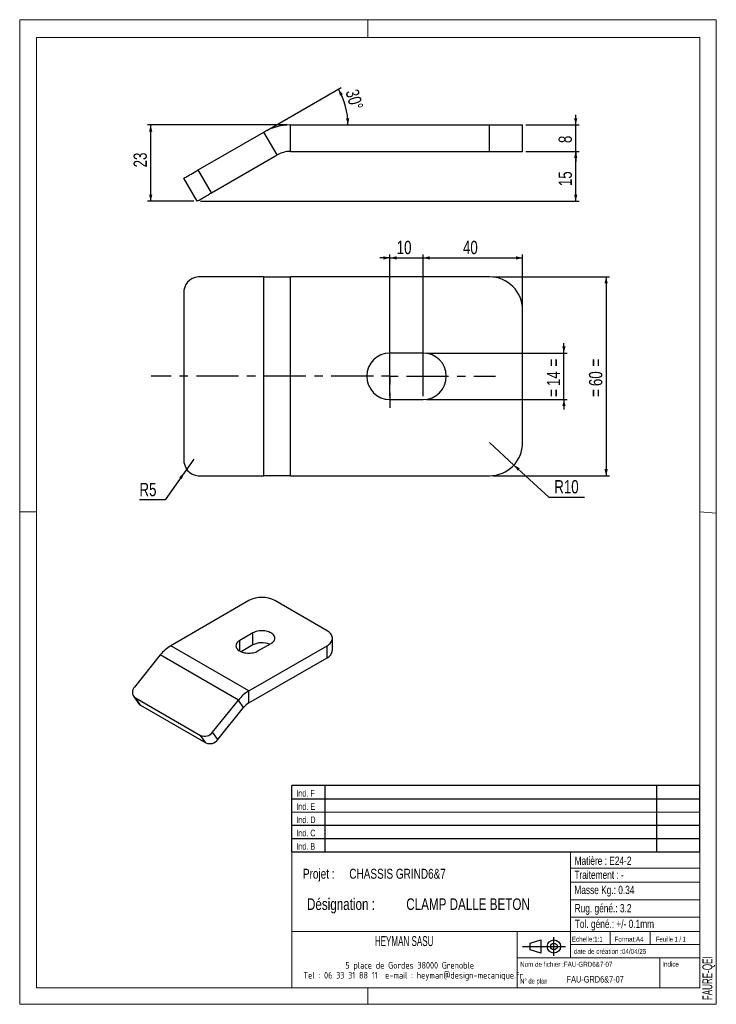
# Model space of a CAD drawing. Header units: millimetres. Extents: x 0 to 210, y 0 to 297.
import ezdxf

# ---------------------------------------------------------------- set-up
doc = ezdxf.new("R2010")
doc.units = ezdxf.units.MM
doc.linetypes.add('CENTERX2', pattern=[20.32, 12.7, -2.54, 2.54, -2.54])
for name, color, linetype in [('COTES', 1, 'Continuous'), ('NOTES', 6, 'Continuous'), ('TRAIT-MIXTES', 3, 'CENTERX2')]:
    doc.layers.add(name, color=color, linetype=linetype)
doc.layers.add('TRAIT-FORT', color=4, linetype='Continuous', lineweight=25)
doc.styles.add('SLDTEXTSTYLE0', font='TXT', dxfattribs={"width": 0.75})
doc.styles.add('SLDTEXTSTYLE1', font='TXT', dxfattribs={"width": 0.605})
doc.styles.add('SLDTEXTSTYLE2', font='TXT', dxfattribs={"width": 0.692308})
doc.styles.add('SLDTEXTSTYLE3', font='TXT', dxfattribs={"width": 0.7})
doc.styles.add('SLDTEXTSTYLE4', font='TXT', dxfattribs={"width": 0.678433})
doc.styles.add('SLDTEXTSTYLE5', font='ISOCP3', dxfattribs={"width": 0.96})
doc.dimstyles.new('SLDDIMSTYLE0', dxfattribs={"dimtxt": 4, "dimasz": 2, "dimexe": 0, "dimexo": 0.0625, "dimgap": 1, "dimtad": 1, "dimdec": 1, "dimrnd": 1e-09, "dimzin": 12, "dimdsep": 46, "dimtxsty": 'SLDTEXTSTYLE0', "dimsah": 1, "dimcen": 0.09, "dimadec": 0, "dimazin": 3, "dimtfac": 1, "dimtdec": 1, "dimtmove": 0, "dimatfit": 0, "dimfxl": 1, "dimfrac": 2, "dimtolj": 1, "dimtzin": 12, "dimarcsym": 0})
doc.dimstyles.new('SLDDIMSTYLE1', dxfattribs={"dimtxt": 4, "dimasz": 2, "dimexe": 0, "dimexo": 0.0625, "dimgap": 1, "dimtad": 1, "dimdec": 1, "dimrnd": 1e-09, "dimzin": 12, "dimdsep": 46, "dimtxsty": 'SLDTEXTSTYLE0', "dimsah": 1, "dimcen": 0.09, "dimadec": 0, "dimazin": 3, "dimtfac": 1, "dimtdec": 1, "dimtofl": 0, "dimtmove": 0, "dimatfit": 3, "dimfxl": 1, "dimfrac": 2, "dimtolj": 1, "dimtzin": 12, "dimarcsym": 0})
doc.dimstyles.new('SLDDIMSTYLE2', dxfattribs={"dimtxt": 4, "dimasz": 2, "dimexe": 0, "dimexo": 0.0625, "dimgap": 1, "dimtad": 1, "dimdec": 4, "dimzin": 12, "dimdsep": 46, "dimtxsty": 'SLDTEXTSTYLE0', "dimsah": 1, "dimcen": 0.09, "dimazin": 3, "dimtfac": 1, "dimtofl": 0, "dimtmove": 0, "dimatfit": 3, "dimfxl": 1, "dimfrac": 2, "dimtolj": 1, "dimtzin": 12, "dimarcsym": 0})
doc.dimstyles.new('SLDDIMSTYLE3', dxfattribs={"dimtxt": 4, "dimasz": 2, "dimexe": 0, "dimexo": 0.0625, "dimgap": 1, "dimtad": 0, "dimtih": 1, "dimtoh": 1, "dimdec": 1, "dimrnd": 1e-09, "dimzin": 12, "dimdsep": 46, "dimtxsty": 'SLDTEXTSTYLE0', "dimsah": 1, "dimcen": 0, "dimadec": 0, "dimazin": 3, "dimtfac": 1, "dimtdec": 1, "dimtofl": 0, "dimtmove": 0, "dimatfit": 3, "dimfxl": 1, "dimfrac": 2, "dimtolj": 1, "dimtzin": 12, "dimarcsym": 0})

# ---------------------------------------------------------------- blocks, each defined once
blk = doc.blocks.new('Bloc2')
for p, q in [((2.32, 3.8), (5.55, 4.8)), ((2.32, 1.8), (2.32, 3.8)), ((5.55, 4.8), (5.55, 0.8)), ((9.48, 0), (9.48, 5.6)), ((0, 2.8), (12.98, 2.8)), ((5.55, 0.8), (2.32, 1.8))]:
    blk.add_line(p, q)
for radius in [2, 1]:
    blk.add_circle((9.48, 2.8), radius)
blk = doc.blocks.new('TAB MODIFS')
for p, q in [((123, 20), (0, 20)), ((0, 0), (0, 20)), ((10, 20), (10, 0)), ((110, 20), (110, 0)), ((123, 0), (123, 20)), ((0, 16), (123, 16)), ((0, 8), (123, 8)), ((0, 4), (123, 4)), ((0, 0), (123, 0))]:
    blk.add_line(p, q)
at = {"color": 7, "linetype": 'Continuous', "lineweight": 18}
blk.add_line((0, 12), (123, 12), dxfattribs=at)
at = {"color": 7}
for tag in ['AUTOATTR0', 'AUTOATTR1', 'AUTOATTR2', 'AUTOATTR3', 'AUTOATTR4', 'AUTOATTR5', 'AUTOATTR6', 'AUTOATTR7', 'AUTOATTR8', 'AUTOATTR9']:
    blk.add_attdef(tag, (0, 0), '', height=1, dxfattribs=at)
at = {"layer": 'NOTES', "color": 211, "char_height": 2, "attachment_point": 1, "style": 'SLDTEXTSTYLE0'}
for s, insert in [('Ind. F', (1.36, 18.66)), ('Ind. E', (1.36, 14.66)), ('Ind. D', (1.36, 10.66)), ('Ind. C', (1.36, 6.66)), ('Ind. B', (1.36, 2.66))]:
    blk.add_mtext(s, dxfattribs=dict(at, insert=insert))
blk = doc.blocks.new('SW_NOTE_0')
at = {"layer": 'NOTES', "color": 0, "char_height": 3.5, "attachment_point": 1, "style": 'SLDTEXTSTYLE0'}
for s, insert in [('Désignation :', (0, 4.51)), ('CLAMP DALLE BETON', (29.93, 4.51))]:
    blk.add_mtext(s, dxfattribs=dict(at, insert=insert))
blk = doc.blocks.new('SW_NOTE_1')
at = {"layer": 'NOTES', "color": 0, "char_height": 3, "attachment_point": 1, "style": 'SLDTEXTSTYLE0'}
for s, insert in [('Projet :', (0, 3.87)), ('CHASSIS GRIND6&7', (13.98, 3.87))]:
    blk.add_mtext(s, dxfattribs=dict(at, insert=insert))
blk = doc.blocks.new('SW_NOTE_2')
at = {"layer": 'NOTES', "color": 0, "char_height": 2, "attachment_point": 2, "style": 'SLDTEXTSTYLE5'}
for s, insert in [('5 place de Gordes 38000 Grenoble', (20.94, 2.58)), ('Tel : 06 33 31 88 11  e-mail : heyman@design-mecanique.fr', (22, -0.42))]:
    blk.add_mtext(s, dxfattribs=dict(at, insert=insert))
blk = doc.blocks.new('_D')
at = {"layer": 'COTES', "color": 1, "transparency": 16777216}
for p, q in [((167.6, 265.26), (167.6, 268.26)), ((152.6, 265.26), (168.6, 265.26)), ((167.6, 257.26), (167.6, 265.26)), ((152.6, 257.26), (168.6, 257.26)), ((167.6, 257.26), (167.6, 254.26))]:
    blk.add_line(p, q, dxfattribs=at)
for points in [[(167.6, 265.26), (168.1, 267.26), (167.1, 267.26)], [(167.6, 257.26), (167.1, 255.26), (168.1, 255.26)]]:
    blk.add_solid(points, dxfattribs=at)
at = {"layer": 'COTES', "color": 1, "transparency": 16777216, "insert": (162.44, 259.78), "char_height": 4, "attachment_point": 1, "rotation": 90, "style": 'SLDTEXTSTYLE0'}
blk.add_mtext('8', dxfattribs=at)
blk = doc.blocks.new('_D_1')
at = {"layer": 'COTES', "color": 1, "transparency": 16777216}
for p, q in [((80.6, 265.26), (38.47, 265.26)), ((39.47, 242.26), (39.47, 265.26)), ((52.47, 242.26), (38.47, 242.26))]:
    blk.add_line(p, q, dxfattribs=at)
for points in [[(39.47, 265.26), (38.97, 263.26), (39.97, 263.26)], [(39.47, 242.26), (39.97, 244.26), (38.97, 244.26)]]:
    blk.add_solid(points, dxfattribs=at)
at = {"layer": 'COTES', "color": 1, "transparency": 16777216, "insert": (34.31, 252.45), "char_height": 4, "attachment_point": 1, "rotation": 90, "style": 'SLDTEXTSTYLE0'}
blk.add_mtext('23', dxfattribs=at)
blk = doc.blocks.new('_D_2')
at = {"layer": 'COTES', "color": 1, "transparency": 16777216}
blk.add_line((74.46, 263.62), (96.91, 276.58), dxfattribs=at)
blk.add_arc((77.31, 265.26), 21.64, 360, 30, dxfattribs=at)
for points in [[(96.05, 276.08), (96.52, 274.07), (97.41, 274.53)], [(98.95, 265.26), (99.35, 267.28), (98.35, 267.24)]]:
    blk.add_solid(points, dxfattribs=at)
at = {"layer": 'COTES', "color": 1, "transparency": 16777216, "insert": (102.02, 276.37), "char_height": 4, "attachment_point": 1, "rotation": 285.6699, "style": 'SLDTEXTSTYLE0'}
blk.add_mtext('30°', dxfattribs=at)
blk = doc.blocks.new('_D_3')
at = {"layer": 'COTES', "color": 1, "transparency": 16777216}
for p, q in [((152.6, 257.26), (168.6, 257.26)), ((167.6, 242.26), (167.6, 257.26)), ((54.47, 242.26), (168.6, 242.26))]:
    blk.add_line(p, q, dxfattribs=at)
for points in [[(167.6, 257.26), (167.1, 255.26), (168.1, 255.26)], [(167.6, 242.26), (168.1, 244.26), (167.1, 244.26)]]:
    blk.add_solid(points, dxfattribs=at)
at = {"layer": 'COTES', "color": 1, "transparency": 16777216, "insert": (162.44, 246.8), "char_height": 4, "attachment_point": 1, "rotation": 90, "style": 'SLDTEXTSTYLE0'}
blk.add_mtext('15', dxfattribs=at)
blk = doc.blocks.new('_D_4')
at = {"layer": 'COTES', "color": 1, "transparency": 16777216}
for p, q in [((164.05, 196.43), (164.05, 199.43)), ((122.6, 196.43), (165.05, 196.43)), ((164.05, 182.43), (164.05, 196.43)), ((122.6, 182.43), (165.05, 182.43)), ((164.05, 182.43), (164.05, 179.43))]:
    blk.add_line(p, q, dxfattribs=at)
for points in [[(164.05, 196.43), (164.55, 198.43), (163.55, 198.43)], [(164.05, 182.43), (163.55, 180.43), (164.55, 180.43)]]:
    blk.add_solid(points, dxfattribs=at)
at = {"layer": 'COTES', "color": 1, "transparency": 16777216, "char_height": 4, "attachment_point": 1, "rotation": 90, "style": 'SLDTEXTSTYLE0'}
for s, insert in [('=', (158.9, 192.39)), ('14', (158.9, 186.48)), ('=', (158.9, 183.24))]:
    blk.add_mtext(s, dxfattribs=dict(at, insert=insert))
blk = doc.blocks.new('_D_5')
at = {"layer": 'COTES', "color": 1, "transparency": 16777216}
for p, q in [((111.6, 183.43), (111.6, 226.14)), ((121.6, 183.43), (121.6, 226.14)), ((111.6, 225.14), (108.6, 225.14)), ((111.6, 225.14), (121.6, 225.14)), ((121.6, 225.14), (124.6, 225.14))]:
    blk.add_line(p, q, dxfattribs=at)
for points in [[(111.6, 225.14), (109.6, 225.64), (109.6, 224.64)], [(121.6, 225.14), (123.6, 224.64), (123.6, 225.64)]]:
    blk.add_solid(points, dxfattribs=at)
at = {"layer": 'COTES', "color": 1, "transparency": 16777216, "insert": (113.64, 230.3), "char_height": 4, "attachment_point": 1, "style": 'SLDTEXTSTYLE0'}
blk.add_mtext('10', dxfattribs=at)
blk = doc.blocks.new('_D_6')
at = {"layer": 'COTES', "color": 1, "transparency": 16777216}
for p, q in [((142.6, 219.43), (177.77, 219.43)), ((176.77, 219.43), (176.77, 159.43)), ((142.6, 159.43), (177.77, 159.43))]:
    blk.add_line(p, q, dxfattribs=at)
for points in [[(176.77, 219.43), (176.27, 217.43), (177.27, 217.43)], [(176.77, 159.43), (177.27, 161.43), (176.27, 161.43)]]:
    blk.add_solid(points, dxfattribs=at)
at = {"layer": 'COTES', "color": 1, "transparency": 16777216, "char_height": 4, "attachment_point": 1, "rotation": 90, "style": 'SLDTEXTSTYLE0'}
for s, insert in [('=', (171.61, 192.39)), ('60', (171.61, 186.48)), ('=', (171.61, 183.24))]:
    blk.add_mtext(s, dxfattribs=dict(at, insert=insert))
blk = doc.blocks.new('_D_7')
at = {"layer": 'COTES', "color": 1, "transparency": 16777216}
for p, q in [((141.6, 169.43), (148.96, 162.67)), ((148.96, 162.67), (159.54, 152.96)), ((159.54, 152.96), (170.28, 152.96))]:
    blk.add_line(p, q, dxfattribs=at)
blk.add_solid([(148.96, 162.67), (150.1, 160.95), (150.78, 161.69)], dxfattribs=at)
at = {"layer": 'COTES', "color": 1, "transparency": 16777216, "insert": (161.13, 158.12), "char_height": 4, "attachment_point": 1, "style": 'SLDTEXTSTYLE0'}
blk.add_mtext('R10', dxfattribs=at)
blk = doc.blocks.new('_D_8')
at = {"layer": 'COTES', "color": 1, "transparency": 16777216}
for p, q in [((52.46, 164.43), (49.6, 160.33)), ((49.6, 160.33), (43.87, 152.12)), ((43.87, 152.12), (36.08, 152.12))]:
    blk.add_line(p, q, dxfattribs=at)
blk.add_solid([(49.6, 160.33), (48.04, 158.98), (48.86, 158.41)], dxfattribs=at)
at = {"layer": 'COTES', "color": 1, "transparency": 16777216, "insert": (36.08, 157.27), "char_height": 4, "attachment_point": 1, "style": 'SLDTEXTSTYLE0'}
blk.add_mtext('R5', dxfattribs=at)
blk = doc.blocks.new('_D_9')
at = {"layer": 'COTES', "color": 1, "transparency": 16777216}
for p, q in [((111.6, 199.93), (111.6, 226.14)), ((151.6, 210.43), (151.6, 226.14)), ((111.6, 225.14), (151.6, 225.14))]:
    blk.add_line(p, q, dxfattribs=at)
for points in [[(111.6, 225.14), (113.6, 224.64), (113.6, 225.64)], [(151.6, 225.14), (149.6, 225.64), (149.6, 224.64)]]:
    blk.add_solid(points, dxfattribs=at)
at = {"layer": 'COTES', "color": 1, "transparency": 16777216, "insert": (133.61, 230.3), "char_height": 4, "attachment_point": 1, "style": 'SLDTEXTSTYLE0'}
blk.add_mtext('40', dxfattribs=at)
blk = doc.blocks.new('SW_CENTERMARKSYMBOL_0')
at = {"layer": 'TRAIT-MIXTES', "color": 0}
for p, q in [((0, 5), (0, 9.5)), ((0, 5), (0, 9.5)), ((-5, 0), (-72.02, 0)), ((-5, 0), (-9.5, 0)), ((0, 0), (-2.5, 0)), ((0, 0), (-2.5, 0)), ((0, 0), (0, 2.5)), ((0, 0), (0, 2.5)), ((0, 0), (0, -2.5)), ((0, 0), (2.5, 0)), ((0, 0), (0, -2.5)), ((0, 0), (2.5, 0)), ((5, 0), (9.5, 0)), ((5, 0), (31.85, 0)), ((0, -5), (0, -9.5)), ((0, -5), (0, -9.5))]:
    blk.add_line(p, q, dxfattribs=at)

msp = doc.modelspace()

# ---------------------------------------------------------------- linework, layer by layer
at = {"color": 7, "linetype": 'Continuous', "lineweight": 18}
for p, q in [((-0.01708, 297.00001), (209.98292, 297.00001)), ((-0.01708, 297.00001), (-0.01708, 0.00001)), ((104.98292, 297.00001), (104.98292, 291.62682)), ((209.98292, 297.00001), (209.98292, 0.00001)), ((5.00001, 291.62682), (205.00002, 291.62682)), ((5.00001, 291.62682), (5.00001, 148.50908)), ((205.00002, 291.62682), (204.99989, 5.00007)), ((-0.01708, 148.50908), (5.00001, 148.50908)), ((5.00001, 148.50908), (5.00001, 5.00007)), ((204.99996, 148.51843), (209.98292, 148.1054)), ((5.00001, 67.69225), (5.00001, 5.00007)), ((81.99989, 46.00007), (81.99989, 5.00007)), ((204.99989, 46.00007), (81.99989, 46.00007)), ((165.99989, 46.00007), (165.99989, 14.00007)), ((204.99989, 46.00007), (204.99989, 5.00007)), ((165.99989, 41.1141), (204.99989, 41.1141)), ((165.99989, 36.79806), (204.99989, 36.79806)), ((165.99989, 31.55305), (204.9999, 31.55305)), ((165.99989, 26.26487), (204.99989, 26.26487)), ((81.99989, 22.00007), (204.99989, 22.00007)), ((149.99989, 22.00007), (149.99989, 5.00007)), ((177.99989, 22.00007), (177.99989, 18.00007)), ((189.99989, 22.00007), (189.99989, 18.00007)), ((165.99989, 18.00007), (204.99989, 18.00007)), ((149.99989, 14.00007), (204.99989, 14.00007)), ((192.99989, 14.00007), (192.99989, 5.00007)), ((5.00001, 5.00007), (204.99989, 5.00007)), ((81.99989, 5.00007), (204.99989, 5.00007)), ((104.98292, 0.00001), (104.98292, 5.00007)), ((-0.01708, 0.00001), (209.98292, 0.00001))]:
    msp.add_line(p, q, dxfattribs=at)
at = {"layer": 'TRAIT-FORT', "color": 4, "linetype": 'Continuous', "lineweight": 25}
for p, q in [((81.59553, 257.26051), (81.59553, 265.26051)), ((81.59553, 265.26051), (141.59553, 265.26051)), ((141.59553, 257.26051), (141.59553, 265.26051)), ((141.59553, 265.26051), (151.59553, 265.26051)), ((151.59553, 257.26051), (151.59553, 265.26051)), ((53.8013, 251.68871), (73.59552, 263.11692)), ((77.59553, 256.18871), (73.59552, 263.11692)), ((57.8013, 244.76051), (77.59553, 256.18871)), ((81.59553, 257.26051), (141.59553, 257.26051)), ((141.59553, 257.26051), (151.59553, 257.26051)), ((57.8013, 244.76051), (53.8013, 251.68871)), ((53.47117, 242.26051), (49.47117, 249.18871)), ((73.59552, 219.43335), (53.8013, 219.43335)), ((73.59552, 159.43335), (73.59552, 219.43335)), ((73.59552, 219.43335), (81.59553, 219.43335)), ((141.59553, 219.43335), (81.59553, 219.43335)), ((81.59553, 159.43335), (81.59553, 219.43335)), ((49.47117, 214.43335), (49.47117, 164.43335)), ((151.59553, 169.43335), (151.59553, 209.43335)), ((121.59553, 196.43335), (111.59553, 196.43335)), ((111.59553, 182.43335), (121.59553, 182.43335)), ((53.8013, 159.43335), (73.59552, 159.43335)), ((81.59553, 159.43335), (73.59552, 159.43335)), ((81.59553, 159.43335), (141.59553, 159.43335)), ((69.06815, 121.76638), (45.49792, 108.15957)), ((92.63837, 112.69517), (76.92489, 121.76638)), ((70.24666, 112.01483), (66.31829, 109.74703)), ((70.24666, 108.38576), (70.24666, 112.01483)), ((94.26556, 106.7983), (94.26556, 110.42737)), ((69.06815, 94.55277), (45.49792, 108.15957)), ((66.31829, 106.57211), (66.31829, 109.74703)), ((70.24666, 108.38576), (66.73992, 106.36136)), ((69.06815, 94.55277), (92.63837, 108.15957)), ((71.81801, 106.57211), (75.74638, 108.83991)), ((92.63837, 104.5305), (92.63837, 108.15957)), ((42.35523, 105.37293), (34.57932, 95.69977)), ((65.92545, 91.76613), (42.35523, 105.37293)), ((69.06815, 90.9237), (92.63837, 104.5305)), ((34.27089, 92.96861), (35.84223, 90.73286)), ((34.84247, 92.4498), (54.48432, 81.1108)), ((36.41382, 90.21405), (34.84247, 92.4498)), ((69.06815, 90.9237), (69.06815, 94.55277)), ((36.41382, 90.21405), (56.05567, 78.87505)), ((58.14954, 82.09297), (65.92545, 91.76613)), ((59.72089, 79.85722), (67.4968, 89.53038)), ((67.4968, 89.53038), (65.92545, 91.76613)), ((56.05567, 78.87505), (54.48432, 81.1108)), ((59.72089, 79.85722), (58.14954, 82.09297))]:
    msp.add_line(p, q, dxfattribs=at)
at = {"layer": 'TRAIT-FORT', "color": 4, "linetype": 'Continuous', "lineweight": 25, "flags": 128}
for points in [[(49.47117, 249.18871), (49.50822, 249.2101), (49.61872, 249.2739), (49.80078, 249.37901), (50.0513, 249.52365), (50.36597, 249.70533), (50.73943, 249.92095), (51.16528, 250.16681), (51.63623, 250.43871), (52.14423, 250.732), (52.68058, 251.04167), (53.2361, 251.3624), (53.8013, 251.68871)], [(53.47117, 242.26051), (53.50821, 242.2819), (53.61872, 242.3457), (53.80078, 242.45081), (54.0513, 242.59545), (54.36598, 242.77713), (54.73944, 242.99274), (55.16528, 243.23861), (55.63624, 243.51051), (56.14423, 243.8038), (56.68058, 244.11346), (57.2361, 244.43419), (57.8013, 244.76051)], [(75.74638, 108.83991), (76.03698, 109.02763), (76.28934, 109.23296), (76.50029, 109.4533), (76.66718, 109.6859), (76.78791, 109.92781), (76.86096, 110.17601), (76.88541, 110.42737), (76.86096, 110.67874), (76.78791, 110.92694), (76.66718, 111.16885), (76.50029, 111.40145), (76.28934, 111.62179), (76.03698, 111.82711), (75.74638, 112.01483), (75.4212, 112.18259), (75.06553, 112.32828), (74.68385, 112.45006), (74.28094, 112.5464), (73.86188, 112.61609), (73.43194, 112.65827), (72.99652, 112.67238), (72.5611, 112.65827), (72.13116, 112.6161), (71.7121, 112.5464), (71.30919, 112.45006), (70.92751, 112.32828), (70.57184, 112.18259), (70.24666, 112.01483)], [(92.63837, 108.15957), (92.98408, 108.37849), (93.29332, 108.61489), (93.56346, 108.86676), (93.79219, 109.13194), (93.97756, 109.40817), (94.11799, 109.69309), (94.21228, 109.98429), (94.25963, 110.27926), (94.25963, 110.57549), (94.21228, 110.87046), (94.11799, 111.16165), (93.97756, 111.44658), (93.79219, 111.72281), (93.56346, 111.98799), (93.29332, 112.23985), (92.98408, 112.47625), (92.63837, 112.69517)], [(66.31829, 109.74703), (66.02769, 109.55931), (65.77533, 109.35399), (65.56438, 109.13365), (65.39749, 108.90105), (65.27676, 108.65914), (65.20371, 108.41094), (65.17926, 108.15957), (65.20371, 107.90821), (65.27676, 107.66001), (65.39749, 107.41809), (65.56438, 107.1855), (65.77533, 106.96516), (66.02769, 106.75983), (66.31829, 106.57211), (66.64347, 106.40436), (66.99914, 106.25867), (67.38082, 106.13689), (67.78373, 106.04055), (68.20279, 105.97085), (68.63273, 105.92868), (69.06815, 105.91457), (69.50357, 105.92868), (69.93351, 105.97085), (70.35257, 106.04055), (70.75547, 106.13689), (71.13716, 106.25867), (71.49283, 106.40436), (71.81801, 106.57211)]]:
    msp.add_lwpolyline(points, dxfattribs=at)
at = {"layer": 'TRAIT-FORT', "color": 4, "linetype": 'Continuous', "lineweight": 25}
for centre, radius, start, end in [((81.59553, 249.26051), 16, 90, 120), ((81.59553, 249.26051), 8, 90, 120), ((54.16214, 214.74585), 4.70137, 94.4019684, 183.811212), ((141.59553, 209.43335), 10, 0, 90), ((111.59553, 189.43335), 7, 90, 270), ((121.59553, 189.43335), 7, 270, 90), ((141.59553, 169.43335), 10, 270, 0), ((54.16214, 164.12085), 4.70137, 176.188788, 265.5980316), ((72.99652, 114.20522), 8.52075, 62.5460388, 117.4539612), ((51.47539, 98.25292), 11.5703, 121.1059023, 142.0212586), ((73.0135, 103.00249), 6.05268, 67.5512576, 117.2017752), ((91.5242, 107.04761), 2.75267, 293.8761252, 354.8037114), ((36.04431, 94.18275), 2.10892, 134.0003698, 235.2579062), ((75.04561, 84.64612), 11.5703, 121.1059023, 142.0212586), ((37.29635, 91.76062), 1.78065, 215.2524535, 240.289286), ((72.05688, 85.97038), 5.78515, 121.1058959, 142.021265), ((55.70991, 83.86714), 3.01653, 246.0279758, 323.9743046), ((57.28126, 81.63139), 3.01653, 246.0279816, 323.9742988)]:
    msp.add_arc(centre, radius, start, end, dxfattribs=at)

# ---------------------------------------------------------------- block references
for name, p in [('TAB MODIFS', (81.99345, 45.98993)), ('Bloc2', (151.5598, 14.63436))]:
    msp.add_blockref(name, p)
at = {"layer": 'NOTES', "color": 211}
for name, p in [('SW_NOTE_1', (85.36713, 37.00908)), ('SW_NOTE_0', (86.5923, 27.44498)), ('SW_NOTE_2', (96.62542, 10.19141))]:
    msp.add_blockref(name, p, dxfattribs=at)
at = {"layer": 'TRAIT-MIXTES', "color": 3}
msp.add_blockref('SW_CENTERMARKSYMBOL_0', (111.59553, 189.43335), dxfattribs=at)

# ---------------------------------------------------------------- texts
at = {"layer": 'NOTES', "color": 211}
for s, insert, char_height, attachment_point, style in [('Matière : E24-2', (167.26638, 44.55517), 2.5, 1, 'SLDTEXTSTYLE0'), ('Traitement : -', (167.1954, 40.31783), 2.5, 1, 'SLDTEXTSTYLE0'), ('Masse Kg.: 0.34', (167.1954, 35.75001), 2.5, 1, 'SLDTEXTSTYLE0'), ('Rug. géné.: 3.2', (167.28463, 30.23562), 2.5, 1, 'SLDTEXTSTYLE0'), ('Tol. géné.: +/- 0.1mm', (167.32348, 25.4994), 2.5, 1, 'SLDTEXTSTYLE0'), ('HEYMAN SASU', (115.8788, 20.57008), 3, 2, 'SLDTEXTSTYLE1'), ('Echelle:1:1', (166.45335, 20.40482), 1.5, 1, 'SLDTEXTSTYLE0'), ('Format:A4', (179.28917, 20.38022), 1.5, 1, 'SLDTEXTSTYLE0'), ('Feuille 1 / 1', (191.80627, 20.38405), 1.5, 1, 'SLDTEXTSTYLE2'), ('date de création :04/04/25', (167.00885, 16.69482), 1.5, 1, 'SLDTEXTSTYLE0'), ('Nom de fichier :FAU-GRD6&7-07', (150.85229, 12.81543), 1.5, 1, 'SLDTEXTSTYLE0'), ('Indice', (193.69258, 12.86023), 1.5, 1, 'SLDTEXTSTYLE0'), ('N° de plan', (150.87802, 7.76509), 1.5, 1, 'SLDTEXTSTYLE3'), ('FAU-GRD6&7-07', (164.85511, 8.51217), 1.9550493, 1, 'SLDTEXTSTYLE4')]:
    msp.add_mtext(s, dxfattribs=dict(at, insert=insert, char_height=char_height, attachment_point=attachment_point, style=style))
at = {"layer": 'NOTES', "color": 211, "insert": (205.79594, 1.25642), "char_height": 3, "attachment_point": 1, "rotation": 90, "style": 'SLDTEXTSTYLE1'}
msp.add_mtext('FAURE-QEI', dxfattribs=at)

# ---------------------------------------------------------------- dimensions: what is measured, and where the dimension line sits
at = {"layer": 'COTES', "color": 1}
dim = msp.add_angular_dim_2l(base=(98.20871, 270.86075), line1=((73.59553, 263.11692), (49.47117, 249.18871)), line2=((81.59553, 265.26051), (151.59553, 265.26051)), dimstyle='SLDDIMSTYLE2', dxfattribs=at)
dim.commit()
dim.dimension.update_dxf_attribs({"geometry": '_D_2', "text_midpoint": (98.14181, 271.10473), "dimtype": 162})
for base, p1, p2, angle, dimstyle, picture, middle in [((167.59553, 265.26051), (151.59553, 257.26051), (151.59553, 265.26051), 90, 'SLDDIMSTYLE0', '_D', (167.59553, 261.26051)), ((39.47117, 265.26051), (53.47117, 242.26051), (81.59553, 265.26051), 90, 'SLDDIMSTYLE1', '_D_1', (39.47117, 255.40071)), ((167.59553, 257.26051), (53.47117, 242.26051), (151.59553, 257.26051), 90, 'SLDDIMSTYLE1', '_D_3', (167.59553, 249.76051)), ((151.59553, 225.14327), (111.59553, 198.93335), (151.59553, 209.43335), 0, 'SLDDIMSTYLE1', '_D_9', (136.57035, 225.14327))]:
    dim = msp.add_linear_dim(base=base, p1=p1, p2=p2, angle=angle, dimstyle=dimstyle, dxfattribs=at)
    dim.commit()
    dim.dimension.update_dxf_attribs({"geometry": picture, "text_midpoint": middle, "dimtype": 160})
dim = msp.add_linear_dim(base=(121.59553, 225.14327), p1=(111.59553, 182.43335), p2=(121.59553, 182.43335), dimstyle='SLDDIMSTYLE0', dxfattribs=at)
dim.commit()
dim.dimension.update_dxf_attribs({"geometry": '_D_5', "text_midpoint": (116.59553, 225.14327), "dimtype": 160})
for base, p1, p2, dimstyle, picture, middle in [((173.59553, 159.43335), (141.59553, 219.43335), (141.59553, 159.43335), 'SLDDIMSTYLE1', '_D_6', (173.59553, 189.43335)), ((160.87633, 196.43335), (121.59553, 182.43335), (121.59553, 196.43335), 'SLDDIMSTYLE0', '_D_4', (160.87633, 189.43335))]:
    dim = msp.add_linear_dim(base=base, p1=p1, p2=p2, angle=90, text='=<>=', dimstyle=dimstyle, dxfattribs=at)
    dim.commit()
    dim.dimension.update_dxf_attribs({"geometry": picture, "text_midpoint": middle, "dimtype": 160})
for center, mpoint, picture, middle in [((141.59553, 169.43335), (148.96341, 162.67212), '_D_7', (165.70582, 156.13833)), ((52.45593, 164.43335), (49.59598, 160.33205), '_D_8', (39.18213, 155.29121))]:
    dim = msp.add_radius_dim(center=center, mpoint=mpoint, dimstyle='SLDDIMSTYLE3', dxfattribs=at)
    dim.commit()
    dim.dimension.update_dxf_attribs({"geometry": picture, "text_midpoint": middle, "dimtype": 164})

doc.saveas('drawing.dxf')
